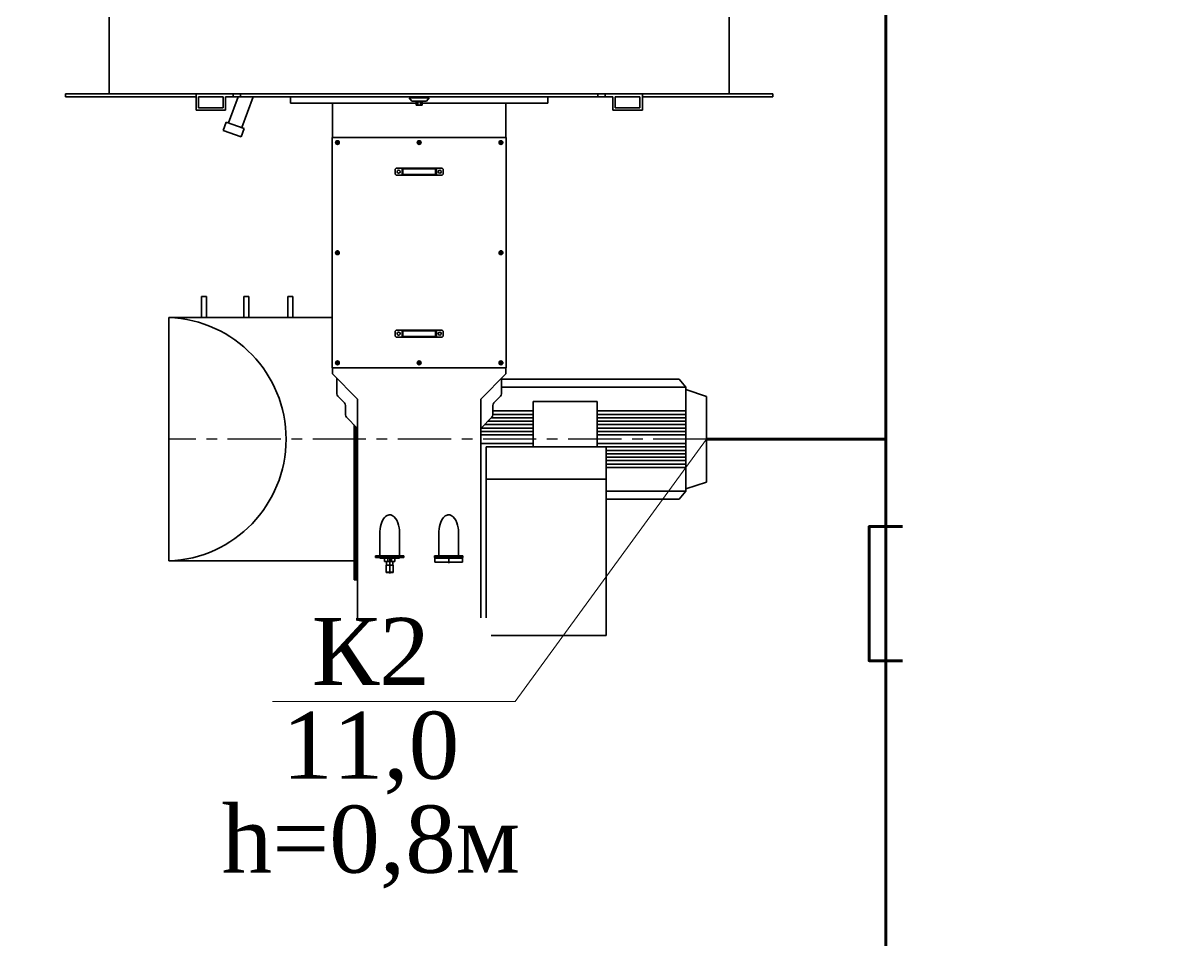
# Model space of a CAD drawing. Header units: millimetres. Extents: x 196 to 2027204, y -221452 to 153872.
# Tile 18 of 256: x 1105223 to 1108677, y -205782 to -203054. Entities that reach past the tile are written whole.
import ezdxf
from ezdxf import colors
from ezdxf.entities.mleader import LeaderData, LeaderLine
from ezdxf.math import Vec2, Vec3

# ---------------------------------------------------------------- set-up
doc = ezdxf.new("R2010")
doc.units = ezdxf.units.MM
doc.linetypes.add('CENTER', pattern=[50.8, 31.75, -6.35, 6.35, -6.35])
for name, color, linetype, lineweight in [('00_Основной', 163, 'Continuous', 40), ('Основной текст', 7, 'Continuous', 30), ('Эл.линия силовых сетей', 1, 'Continuous', 50), ('электрика', 1, 'Continuous', 140)]:
    doc.layers.add(name, color=color, linetype=linetype, lineweight=lineweight)
doc.styles.add('Times New Roman', font='times.ttf')
doc.styles.add('TXT', font='txt.shx', dxfattribs={"bigfont": 'GBCBIG.shx'})

# ---------------------------------------------------------------- blocks, each defined once
blk = doc.blocks.new('_None')
blk = doc.blocks.new('Лоток')
at = {"layer": 'Эл.линия силовых сетей', "color": 85, "lineweight": 50, "ltscale": 50}
blk.add_lwpolyline([(-200, 100), (-200, 0), (200, 0), (200, 100)], dxfattribs=at)

msp = doc.modelspace()

# ---------------------------------------------------------------- linework, layer by layer
at = {"color": 252, "linetype": 'CENTER', "lineweight": 25, "ltscale": 5}
msp.add_line((1107262.1, -204295, -0.1), (1105658, -204295, -0.1), dxfattribs=at)
at = {"layer": '00_Основной', "lineweight": 30, "ltscale": 10}
for p, q in [((1105479.5, -203264.4, -0.1), (1105479.5, -203035.7, -0.1)), ((1107330.1, -203264.4, -0.1), (1107330.1, -203035.7, -0.1)), ((1105479.5, -203264.4, -0.1), (1105479.5, -203066.1, -0.1)), ((1107330.1, -203264.4, -0.1), (1107330.1, -203066.1, -0.1)), ((1105349.4, -203273.2, -0.1), (1105349.4, -203264.4, -0.1)), ((1105739, -203264.4, -0.1), (1105349.4, -203264.4, -0.1)), ((1105739, -203273.2, -0.1), (1105739, -203264.4, -0.1)), ((1105849.8, -203264.4, -0.1), (1105739, -203264.4, -0.1)), ((1105849.8, -203273.2, -0.1), (1105849.8, -203264.4, -0.1)), ((1105871.8, -203264.4, -0.1), (1105849.8, -203264.4, -0.1)), ((1105871.8, -203273.2, -0.1), (1105871.8, -203264.4, -0.1)), ((1107070.6, -203264.4, -0.1), (1105871.8, -203264.4, -0.1)), ((1106937.7, -203273.2, -0.1), (1106937.7, -203264.4, -0.1)), ((1106959.7, -203273.2, -0.1), (1106959.7, -203264.4, -0.1)), ((1107070.6, -203273.2, -0.1), (1107070.6, -203264.4, -0.1)), ((1107460.3, -203264.4, -0.1), (1107070.6, -203264.4, -0.1)), ((1107460.3, -203273.2, -0.1), (1107460.3, -203264.4, -0.1)), ((1105739, -203273.2, -0.1), (1105349.4, -203273.2, -0.1)), ((1105739, -203273.2, -0.1), (1105739, -203313.7, -0.1)), ((1105746, -203306.6, -0.1), (1105746, -203273.2, -0.1)), ((1105819.9, -203273.2, -0.1), (1105746, -203273.2, -0.1)), ((1105819.9, -203273.2, -0.1), (1105819.9, -203306.6, -0.1)), ((1105827, -203313.7, -0.1), (1105827, -203273.2, -0.1)), ((1105849.8, -203273.2, -0.1), (1105827, -203273.2, -0.1)), ((1105864.3, -203273.2, -0.1), (1105835.9, -203351.2, -0.1)), ((1105871.8, -203273.2, -0.1), (1105849.8, -203273.2, -0.1)), ((1106982.7, -203273.2, -0.1), (1105871.8, -203273.2, -0.1)), ((1105909.2, -203273.2, -0.1), (1105875.6, -203365.6, -0.1)), ((1106021.2, -203276.1, -0.1), (1106021.2, -203292.5, -0.1)), ((1106396.2, -203292.5, -0.1), (1106021.2, -203292.5, -0.1)), ((1106146.5, -203292.5, -0.1), (1106146.5, -203394.8, -0.1)), ((1106383, -203286.3, -0.1), (1106375.2, -203277, -0.1)), ((1106434.1, -203276.3, -0.1), (1106375.5, -203276.3, -0.1)), ((1106426, -203286.7, -0.1), (1106383.6, -203286.7, -0.1)), ((1106394.5, -203286.7, -0.1), (1106415.2, -203286.7, -0.1)), ((1106394.5, -203286.7, -0.1), (1106394.5, -203288.4, -0.1)), ((1106394.5, -203288.4, -0.1), (1106415.2, -203288.4, -0.1)), ((1106396.2, -203289, -0.1), (1106397.4, -203288.4, -0.1)), ((1106396.2, -203289, -0.1), (1106396.2, -203298.2, -0.1)), ((1106396.2, -203298.2, -0.1), (1106397.4, -203298.9, -0.1)), ((1106412.2, -203288.4, -0.1), (1106397.4, -203288.4, -0.1)), ((1106412.2, -203298.9, -0.1), (1106397.4, -203298.9, -0.1)), ((1106400.5, -203289, -0.1), (1106400.5, -203298.2, -0.1)), ((1106409.1, -203289, -0.1), (1106409.1, -203298.2, -0.1)), ((1106413.4, -203289, -0.1), (1106412.2, -203288.4, -0.1)), ((1106413.4, -203298.2, -0.1), (1106412.2, -203298.9, -0.1)), ((1106413.4, -203289, -0.1), (1106413.4, -203298.2, -0.1)), ((1106788.4, -203292.5, -0.1), (1106413.4, -203292.5, -0.1)), ((1106415.2, -203286.7, -0.1), (1106415.2, -203288.4, -0.1)), ((1106426.6, -203286.3, -0.1), (1106434.4, -203277, -0.1)), ((1106663.1, -203394.8, -0.1), (1106663.1, -203292.5, -0.1)), ((1106788.4, -203276.1, -0.1), (1106788.4, -203292.5, -0.1)), ((1106982.7, -203313.7, -0.1), (1106982.7, -203273.2, -0.1)), ((1106989.7, -203273.2, -0.1), (1106989.7, -203306.6, -0.1)), ((1107063.6, -203273.2, -0.1), (1106989.7, -203273.2, -0.1)), ((1107063.6, -203306.6, -0.1), (1107063.6, -203273.2, -0.1)), ((1107070.6, -203273.2, -0.1), (1107070.6, -203313.7, -0.1)), ((1107460.3, -203273.2, -0.1), (1107070.6, -203273.2, -0.1)), ((1105739, -203313.7, -0.1), (1105827, -203313.7, -0.1)), ((1105819.9, -203306.6, -0.1), (1105746, -203306.6, -0.1)), ((1107070.6, -203313.7, -0.1), (1106982.7, -203313.7, -0.1)), ((1106989.7, -203306.6, -0.1), (1107063.6, -203306.6, -0.1)), ((1105829.3, -203348.8, -0.1), (1105820.3, -203373.6, -0.1)), ((1105829.3, -203348.8, -0.1), (1105882.2, -203368, -0.1)), ((1105882.2, -203368, -0.1), (1105873.2, -203392.8, -0.1)), ((1105873.2, -203392.8, -0.1), (1105820.3, -203373.6, -0.1)), ((1106146.5, -203394.8, -0.1), (1106145.5, -203394.8, -0.1)), ((1106146.5, -203394.8, -0.1), (1106663.1, -203394.8, -0.1)), ((1106160.8, -203403.9, -0.1), (1106160.8, -203416.3, -0.1)), ((1106404.8, -203403.9, -0.1), (1106404.8, -203416.3, -0.1)), ((1106648.8, -203403.9, -0.1), (1106648.8, -203416.3, -0.1)), ((1106663.1, -203394.8, -0.1), (1106664.1, -203394.8, -0.1)), ((1106154.6, -203410.1, -0.1), (1106167, -203410.1, -0.1)), ((1106398.6, -203410.1, -0.1), (1106411, -203410.1, -0.1)), ((1106642.6, -203410.1, -0.1), (1106655, -203410.1, -0.1)), ((1106336.3, -203486.8, -0.1), (1106333.2, -203489.9, -0.1)), ((1106333.2, -203489.9, -0.1), (1106333.2, -203504.2, -0.1)), ((1106336.3, -203507.3, -0.1), (1106333.2, -203504.2, -0.1)), ((1106336.3, -203486.8, -0.1), (1106404.8, -203486.8, -0.1)), ((1106336.3, -203507.3, -0.1), (1106404.8, -203507.3, -0.1)), ((1106353.7, -203486.8, -0.1), (1106353.7, -203507.3, -0.1)), ((1106353.7, -203486.8, -0.1), (1106355.7, -203488.9, -0.1)), ((1106355.7, -203505.3, -0.1), (1106353.7, -203507.3, -0.1)), ((1106355.7, -203488.9, -0.1), (1106404.8, -203488.9, -0.1)), ((1106355.7, -203488.9, -0.1), (1106355.7, -203505.3, -0.1)), ((1106355.7, -203505.3, -0.1), (1106404.8, -203505.3, -0.1)), ((1106473.3, -203486.8, -0.1), (1106404.8, -203486.8, -0.1)), ((1106453.9, -203488.9, -0.1), (1106404.8, -203488.9, -0.1)), ((1106453.9, -203505.3, -0.1), (1106404.8, -203505.3, -0.1)), ((1106473.3, -203507.3, -0.1), (1106404.8, -203507.3, -0.1)), ((1106453.9, -203488.9, -0.1), (1106456, -203486.8, -0.1)), ((1106453.9, -203488.9, -0.1), (1106453.9, -203505.3, -0.1)), ((1106453.9, -203505.3, -0.1), (1106456, -203507.3, -0.1)), ((1106456, -203486.8, -0.1), (1106456, -203507.3, -0.1)), ((1106473.3, -203486.8, -0.1), (1106476.4, -203489.9, -0.1)), ((1106473.3, -203507.3, -0.1), (1106476.4, -203504.2, -0.1)), ((1106476.4, -203489.9, -0.1), (1106476.4, -203504.2, -0.1)), ((1106167, -203738.6, -0.1), (1106154.6, -203738.6, -0.1)), ((1106160.8, -203732.4, -0.1), (1106160.8, -203744.8, -0.1)), ((1106642.6, -203738.6, -0.1), (1106655, -203738.6, -0.1)), ((1106648.8, -203732.4, -0.1), (1106648.8, -203744.8, -0.1)), ((1105755.2, -203931.8, -0.1), (1105755.2, -203869.2, -0.1)), ((1105755.2, -203869.2, -0.1), (1105770.6, -203869.2, -0.1)), ((1105770.6, -203931.8, -0.1), (1105770.6, -203869.2, -0.1)), ((1105881.6, -203931.8, -0.1), (1105881.6, -203869.2, -0.1)), ((1105881.6, -203869.2, -0.1), (1105896.9, -203869.2, -0.1)), ((1105896.9, -203931.8, -0.1), (1105896.9, -203869.2, -0.1)), ((1106012.5, -203931.8, -0.1), (1106012.5, -203869.2, -0.1)), ((1106012.5, -203869.2, -0.1), (1106027.8, -203869.2, -0.1)), ((1106027.8, -203931.8, -0.1), (1106027.8, -203869.2, -0.1)), ((1105658, -203931.8, -0.1), (1105658, -204658.2, -0.1)), ((1106145.5, -203931.8, -0.1), (1105658, -203931.8, -0.1)), ((1106336.3, -203969.9, -0.1), (1106333.2, -203973, -0.1)), ((1106333.2, -203987.3, -0.1), (1106333.2, -203973, -0.1)), ((1106336.3, -203990.3, -0.1), (1106333.2, -203987.3, -0.1)), ((1106336.3, -203969.9, -0.1), (1106404.8, -203969.9, -0.1)), ((1106336.3, -203990.3, -0.1), (1106404.8, -203990.3, -0.1)), ((1106353.7, -203990.3, -0.1), (1106353.7, -203969.9, -0.1)), ((1106355.7, -203971.9, -0.1), (1106353.7, -203969.9, -0.1)), ((1106353.7, -203990.3, -0.1), (1106355.7, -203988.3, -0.1)), ((1106355.7, -203971.9, -0.1), (1106404.8, -203971.9, -0.1)), ((1106355.7, -203988.3, -0.1), (1106355.7, -203971.9, -0.1)), ((1106355.7, -203988.3, -0.1), (1106404.8, -203988.3, -0.1)), ((1106473.3, -203969.9, -0.1), (1106404.8, -203969.9, -0.1)), ((1106453.9, -203971.9, -0.1), (1106404.8, -203971.9, -0.1)), ((1106453.9, -203988.3, -0.1), (1106404.8, -203988.3, -0.1)), ((1106473.3, -203990.3, -0.1), (1106404.8, -203990.3, -0.1)), ((1106453.9, -203971.9, -0.1), (1106456, -203969.9, -0.1)), ((1106453.9, -203988.3, -0.1), (1106453.9, -203971.9, -0.1)), ((1106453.9, -203988.3, -0.1), (1106456, -203990.3, -0.1)), ((1106456, -203990.3, -0.1), (1106456, -203969.9, -0.1)), ((1106473.3, -203969.9, -0.1), (1106476.4, -203973, -0.1)), ((1106473.3, -203990.3, -0.1), (1106476.4, -203987.3, -0.1)), ((1106476.4, -203987.3, -0.1), (1106476.4, -203973, -0.1)), ((1106160.8, -204073.3, -0.1), (1106160.8, -204060.9, -0.1)), ((1106404.8, -204073.3, -0.1), (1106404.8, -204060.9, -0.1)), ((1106648.8, -204073.3, -0.1), (1106648.8, -204060.9, -0.1)), ((1106664.1, -204082.4, -0.1), (1106145.5, -204082.4, -0.1)), ((1106146.5, -204099.9, -0.1), (1106146.5, -204082.4, -0.1)), ((1106154.6, -204067.1, -0.1), (1106167, -204067.1, -0.1)), ((1106398.6, -204067.1, -0.1), (1106411, -204067.1, -0.1)), ((1106642.6, -204067.1, -0.1), (1106655, -204067.1, -0.1)), ((1106663.1, -204099.9, -0.1), (1106663.1, -204082.4, -0.1)), ((1106220.7, -204175.3, -0.1), (1106146.5, -204099.9, -0.1)), ((1106159.3, -204112.9, -0.1), (1106159.3, -204159.7, -0.1)), ((1106663.1, -204099.9, -0.1), (1106588.9, -204175.3, -0.1)), ((1106650.3, -204112.9, -0.1), (1106650.3, -204159.7, -0.1)), ((1106650.3, -204116, -0.1), (1106900.8, -204116, -0.1)), ((1106900.8, -204116, -0.1), (1107180.5, -204116, -0.1)), ((1107180.5, -204116, -0.1), (1107200.7, -204139.6, -0.1)), ((1106162.2, -204166.9, -0.1), (1106181.9, -204186.9, -0.1)), ((1106647.4, -204166.9, -0.1), (1106627.7, -204186.9, -0.1)), ((1106900.8, -204139.6, -0.1), (1106650.3, -204139.6, -0.1)), ((1107200.7, -204139.6, -0.1), (1106900.8, -204139.6, -0.1)), ((1107200.7, -204139.6, -0.1), (1107200.7, -204146.7, -0.1)), ((1107200.7, -204146.7, -0.1), (1107262.1, -204167.1, -0.1)), ((1107200.7, -204146.7, -0.1), (1107200.7, -204295, -0.1)), ((1107262.1, -204167.1, -0.1), (1107262.1, -204295, -0.1)), ((1106184.9, -204194.1, -0.1), (1106184.9, -204222.2, -0.1)), ((1106220.7, -204175.3, -0.1), (1106220.7, -204545.5, -0.1)), ((1106588.9, -204175.3, -0.1), (1106588.9, -204545.5, -0.1)), ((1106624.7, -204194.1, -0.1), (1106624.7, -204222.2, -0.1)), ((1106744.9, -204318, -0.1), (1106744.9, -204182.1, -0.1)), ((1106744.9, -204182.1, -0.1), (1106935.6, -204182.1, -0.1)), ((1106935.6, -204182.1, -0.1), (1106935.6, -204318, -0.1)), ((1106187.8, -204229.4, -0.1), (1106220.7, -204262.8, -0.1)), ((1106621.8, -204229.4, -0.1), (1106588.9, -204262.8, -0.1)), ((1106744.9, -204231.1, -0.1), (1106620.1, -204231.1, -0.1)), ((1106744.9, -204210.6, -0.1), (1106624.7, -204210.6, -0.1)), ((1106744.9, -204220.8, -0.1), (1106624.7, -204220.8, -0.1)), ((1107200.7, -204210.6, -0.1), (1106935.6, -204210.6, -0.1)), ((1107200.7, -204220.8, -0.1), (1106935.6, -204220.8, -0.1)), ((1107200.7, -204231.1, -0.1), (1106935.6, -204231.1, -0.1)), ((1106210.4, -204252.4, -0.1), (1106210.4, -204714.4, -0.1)), ((1106215.6, -204714.4, -0.1), (1106215.6, -204257.6, -0.1)), ((1106744.9, -204261.8, -0.1), (1106590, -204261.8, -0.1)), ((1106744.9, -204251.5, -0.1), (1106600, -204251.5, -0.1)), ((1106744.9, -204241.3, -0.1), (1106610.1, -204241.3, -0.1)), ((1107200.7, -204241.3, -0.1), (1106935.6, -204241.3, -0.1)), ((1107200.7, -204251.5, -0.1), (1106935.6, -204251.5, -0.1)), ((1107200.7, -204261.8, -0.1), (1106935.6, -204261.8, -0.1)), ((1106220.7, -204286.6, -0.1), (1106220.7, -204714.4, -0.1)), ((1106744.9, -204272, -0.1), (1106588.9, -204272, -0.1)), ((1106744.9, -204282.2, -0.1), (1106588.9, -204282.2, -0.1)), ((1107200.7, -204272, -0.1), (1106935.6, -204272, -0.1)), ((1107200.7, -204282.2, -0.1), (1106935.6, -204282.2, -0.1)), ((1107200.7, -204443.3, -0.1), (1107200.7, -204295, -0.1)), ((1107262.1, -204422.9, -0.1), (1107262.1, -204295, -0.1)), ((1106744.9, -204307.8, -0.1), (1106588.9, -204307.8, -0.1)), ((1106962.3, -204317.7, -0.1), (1106604.3, -204317.7, -0.1)), ((1106604.3, -204880.8, -0.1), (1106604.3, -204317.7, -0.1)), ((1106839, -204318, -0.1), (1106683.1, -204318, -0.1)), ((1107200.7, -204307.8, -0.1), (1106935.6, -204307.8, -0.1)), ((1107200.7, -204318, -0.1), (1106935.6, -204318, -0.1)), ((1106962.3, -204880.8, -0.1), (1106962.3, -204317.7, -0.1)), ((1107200.7, -204328.2, -0.1), (1106962.3, -204328.2, -0.1)), ((1107200.7, -204338.5, -0.1), (1106962.3, -204338.5, -0.1)), ((1107200.7, -204348.7, -0.1), (1106962.3, -204348.7, -0.1)), ((1107200.7, -204358.9, -0.1), (1106962.3, -204358.9, -0.1)), ((1107200.7, -204369.2, -0.1), (1106962.3, -204369.2, -0.1)), ((1107200.7, -204379.4, -0.1), (1106962.3, -204379.4, -0.1)), ((1106962.3, -204414.2, -0.1), (1106604.3, -204414.2, -0.1)), ((1107200.7, -204443.3, -0.1), (1107262.1, -204422.9, -0.1)), ((1107200.7, -204450.4, -0.1), (1107200.7, -204443.3, -0.1)), ((1107200.7, -204450.4, -0.1), (1106962.3, -204450.4, -0.1)), ((1106962.3, -204474, -0.1), (1107180.5, -204474, -0.1)), ((1107180.5, -204474, -0.1), (1107200.7, -204450.4, -0.1)), ((1106290.9, -204548.7, -0.1), (1106293.2, -204542.2, -0.1)), ((1106293.2, -204542.2, -0.1), (1106296.3, -204536, -0.1)), ((1106296.3, -204536, -0.1), (1106298.6, -204532.2, -0.1)), ((1106298.6, -204532.2, -0.1), (1106301.4, -204528.6, -0.1)), ((1106301.4, -204528.6, -0.1), (1106304.6, -204525.3, -0.1)), ((1106304.6, -204525.3, -0.1), (1106306.8, -204523.6, -0.1)), ((1106306.8, -204523.6, -0.1), (1106309.2, -204522.2, -0.1)), ((1106309.2, -204522.2, -0.1), (1106311.9, -204521.1, -0.1)), ((1106311.9, -204521.1, -0.1), (1106314.8, -204520.4, -0.1)), ((1106314.8, -204520.4, -0.1), (1106317.4, -204520.3, -0.1)), ((1106317.4, -204520.3, -0.1), (1106320.1, -204520.6, -0.1)), ((1106320.1, -204520.6, -0.1), (1106322.3, -204521.2, -0.1)), ((1106322.3, -204521.2, -0.1), (1106324.4, -204522.2, -0.1)), ((1106324.4, -204522.2, -0.1), (1106327.5, -204524.1, -0.1)), ((1106327.5, -204524.1, -0.1), (1106330.3, -204526.5, -0.1)), ((1106330.3, -204526.5, -0.1), (1106334.5, -204531.4, -0.1)), ((1106334.5, -204531.4, -0.1), (1106337.8, -204536.8, -0.1)), ((1106337.8, -204536.8, -0.1), (1106341.1, -204544, -0.1)), ((1106341.1, -204544, -0.1), (1106343.5, -204551.5, -0.1)), ((1106466.9, -204548.7, -0.1), (1106469.2, -204542.2, -0.1)), ((1106469.2, -204542.2, -0.1), (1106472.2, -204536, -0.1)), ((1106472.2, -204536, -0.1), (1106474.6, -204532.2, -0.1)), ((1106474.6, -204532.2, -0.1), (1106477.3, -204528.6, -0.1)), ((1106477.3, -204528.6, -0.1), (1106480.6, -204525.3, -0.1)), ((1106480.6, -204525.3, -0.1), (1106482.8, -204523.6, -0.1)), ((1106482.8, -204523.6, -0.1), (1106485.2, -204522.2, -0.1)), ((1106485.2, -204522.2, -0.1), (1106487.9, -204521.1, -0.1)), ((1106487.9, -204521.1, -0.1), (1106490.7, -204520.4, -0.1)), ((1106490.7, -204520.4, -0.1), (1106493.4, -204520.3, -0.1)), ((1106493.4, -204520.3, -0.1), (1106496.1, -204520.6, -0.1)), ((1106496.1, -204520.6, -0.1), (1106498.3, -204521.2, -0.1)), ((1106498.3, -204521.2, -0.1), (1106500.3, -204522.2, -0.1)), ((1106500.3, -204522.2, -0.1), (1106503.5, -204524.1, -0.1)), ((1106503.5, -204524.1, -0.1), (1106506.3, -204526.5, -0.1)), ((1106506.3, -204526.5, -0.1), (1106510.4, -204531.4, -0.1)), ((1106510.4, -204531.4, -0.1), (1106513.8, -204536.8, -0.1)), ((1106513.8, -204536.8, -0.1), (1106517.1, -204544, -0.1)), ((1106517.1, -204544, -0.1), (1106519.5, -204551.5, -0.1)), ((1106287.7, -204570.5, -0.1), (1106288.2, -204562, -0.1)), ((1106287.7, -204570.7, -0.1), (1106287.7, -204570.5, -0.1)), ((1106287.7, -204570.7, -0.1), (1106287.7, -204642.8, -0.1)), ((1106288.2, -204562, -0.1), (1106289.2, -204555.4, -0.1)), ((1106289.2, -204555.4, -0.1), (1106290.9, -204548.7, -0.1)), ((1106343.5, -204551.5, -0.1), (1106345.1, -204559.1, -0.1)), ((1106345.1, -204559.1, -0.1), (1106345.8, -204564.9, -0.1)), ((1106345.8, -204564.9, -0.1), (1106346, -204570.7, -0.1)), ((1106346, -204642.8, -0.1), (1106346, -204570.7, -0.1)), ((1106463.6, -204570.5, -0.1), (1106464.1, -204562, -0.1)), ((1106463.6, -204570.7, -0.1), (1106463.6, -204570.5, -0.1)), ((1106463.6, -204570.7, -0.1), (1106463.6, -204642.8, -0.1)), ((1106464.1, -204562, -0.1), (1106465.2, -204555.4, -0.1)), ((1106465.2, -204555.4, -0.1), (1106466.9, -204548.7, -0.1)), ((1106519.5, -204551.5, -0.1), (1106521, -204559.1, -0.1)), ((1106521, -204559.1, -0.1), (1106521.7, -204564.9, -0.1)), ((1106521.7, -204564.9, -0.1), (1106521.9, -204570.7, -0.1)), ((1106521.9, -204642.8, -0.1), (1106521.9, -204570.7, -0.1)), ((1106274.9, -204642.8, -0.1), (1106274.9, -204647.9, -0.1)), ((1106358.8, -204642.8, -0.1), (1106274.9, -204642.8, -0.1)), ((1106358.8, -204647.9, -0.1), (1106274.9, -204647.9, -0.1)), ((1106287.2, -204647.9, -0.1), (1106287.2, -204650, -0.1)), ((1106346.5, -204647.9, -0.1), (1106287.2, -204647.9, -0.1)), ((1106287.2, -204650, -0.1), (1106287.9, -204650, -0.1)), ((1106287.9, -204650, -0.1), (1106299.6, -204650, -0.1)), ((1106299.6, -204647.9, -0.1), (1106299.6, -204650, -0.1)), ((1106299.6, -204650, -0.1), (1106302.3, -204650, -0.1)), ((1106301.5, -204660.2, -0.1), (1106301.5, -204650, -0.1)), ((1106302.3, -204647.9, -0.1), (1106302.3, -204650, -0.1)), ((1106302.3, -204650, -0.1), (1106331.4, -204650, -0.1)), ((1106311.7, -204650, -0.1), (1106311.7, -204660.2, -0.1)), ((1106321.9, -204650, -0.1), (1106311.7, -204650, -0.1)), ((1106316.8, -204696, -0.1), (1106316.8, -204642.4, -0.1)), ((1106321.9, -204660.2, -0.1), (1106321.9, -204650, -0.1)), ((1106331.4, -204647.9, -0.1), (1106331.4, -204650, -0.1)), ((1106331.4, -204650, -0.1), (1106334.1, -204650, -0.1)), ((1106332.2, -204650, -0.1), (1106332.2, -204660.2, -0.1)), ((1106334.1, -204647.9, -0.1), (1106334.1, -204650, -0.1)), ((1106334.1, -204650, -0.1), (1106345.7, -204650, -0.1)), ((1106345.7, -204650, -0.1), (1106346.5, -204650, -0.1)), ((1106346.5, -204650, -0.1), (1106346.5, -204647.9, -0.1)), ((1106358.8, -204647.9, -0.1), (1106358.8, -204642.8, -0.1)), ((1106450.8, -204642.8, -0.1), (1106450.8, -204647.9, -0.1)), ((1106534.7, -204642.8, -0.1), (1106450.8, -204642.8, -0.1)), ((1106534.7, -204647.9, -0.1), (1106450.8, -204647.9, -0.1)), ((1106451.9, -204647.9, -0.1), (1106451.9, -204649.5, -0.1)), ((1106451.9, -204647.9, -0.1), (1106533.7, -204647.9, -0.1)), ((1106451.9, -204649.5, -0.1), (1106451.9, -204661.7, -0.1)), ((1106451.9, -204649.5, -0.1), (1106533.7, -204649.5, -0.1)), ((1106492.8, -204664.8, -0.1), (1106492.8, -204642.3, -0.1)), ((1106533.7, -204649.5, -0.1), (1106533.7, -204647.9, -0.1)), ((1106533.7, -204661.7, -0.1), (1106533.7, -204649.5, -0.1)), ((1106534.7, -204647.9, -0.1), (1106534.7, -204642.8, -0.1)), ((1106210.4, -204658.2, -0.1), (1105658, -204658.2, -0.1)), ((1106311.7, -204660.2, -0.1), (1106301.5, -204660.2, -0.1)), ((1106306.6, -204670.4, -0.1), (1106306.6, -204691.9, -0.1)), ((1106327.1, -204670.4, -0.1), (1106306.6, -204670.4, -0.1)), ((1106307.6, -204660.2, -0.1), (1106307.6, -204670.4, -0.1)), ((1106321.9, -204660.2, -0.1), (1106311.7, -204660.2, -0.1)), ((1106332.2, -204660.2, -0.1), (1106321.9, -204660.2, -0.1)), ((1106326, -204670.4, -0.1), (1106326, -204660.2, -0.1)), ((1106327.1, -204691.9, -0.1), (1106327.1, -204670.4, -0.1)), ((1106451.9, -204661.7, -0.1), (1106533.7, -204661.7, -0.1)), ((1106220.7, -204714.4, -0.1), (1106210.4, -204714.4, -0.1)), ((1106306.6, -204691.9, -0.1), (1106327.1, -204691.9, -0.1)), ((1106326, -204692.9, -0.1), (1106307.6, -204692.9, -0.1)), ((1106220.7, -204880.8, -0.1), (1106588.9, -204880.8, -0.1)), ((1106604.3, -204880.8, -0.1), (1106962.3, -204880.8, -0.1))]:
    msp.add_line(p, q, dxfattribs=at)
at = {"layer": '00_Основной', "lineweight": 30, "ltscale": 10, "elevation": -0.1}
for points in [[(1106163.4, -203408.6), (1106160.8, -203407.2), (1106158.3, -203408.6), (1106158.3, -203411.6), (1106160.8, -203413.1), (1106163.4, -203411.6)], [(1106407.4, -203408.6), (1106404.8, -203407.2), (1106402.3, -203408.6), (1106402.3, -203411.6), (1106404.8, -203413.1), (1106407.4, -203411.6)], [(1106651.3, -203408.6), (1106648.8, -203407.2), (1106646.2, -203408.6), (1106646.2, -203411.6), (1106648.8, -203413.1), (1106651.3, -203411.6)], [(1106158.3, -203737.1), (1106160.8, -203735.6), (1106163.4, -203737.1), (1106163.4, -203740.1), (1106160.8, -203741.5), (1106158.3, -203740.1)], [(1106651.3, -203737.1), (1106648.8, -203735.6), (1106646.2, -203737.1), (1106646.2, -203740.1), (1106648.8, -203741.5), (1106651.3, -203740.1)], [(1106163.4, -204068.5), (1106160.8, -204070), (1106158.3, -204068.5), (1106158.3, -204065.6), (1106160.8, -204064.1), (1106163.4, -204065.6)], [(1106407.4, -204068.5), (1106404.8, -204070), (1106402.3, -204068.5), (1106402.3, -204065.6), (1106404.8, -204064.1), (1106407.4, -204065.6)], [(1106651.3, -204068.5), (1106648.8, -204070), (1106646.2, -204068.5), (1106646.2, -204065.6), (1106648.8, -204064.1), (1106651.3, -204065.6)]]:
    msp.add_lwpolyline(points, close=True, dxfattribs=at)
at = {"layer": '00_Основной', "lineweight": 30, "ltscale": 10}
for centre, radius in [((1106160.8, -203410.1, -0.1), 5.63), ((1106160.8, -203410.1, -0.1), 5.11), ((1106160.8, -203410.1, -0.1), 4.6), ((1106404.8, -203410.1, -0.1), 5.63), ((1106404.8, -203410.1, -0.1), 5.11), ((1106404.8, -203410.1, -0.1), 4.6), ((1106648.8, -203410.1, -0.1), 5.63), ((1106648.8, -203410.1, -0.1), 5.11), ((1106648.8, -203410.1, -0.1), 4.6), ((1106343.4, -203497.1, -0.1), 4.6), ((1106466.2, -203497.1, -0.1), 4.6), ((1106160.8, -203738.6, -0.1), 5.63), ((1106160.8, -203738.6, -0.1), 5.11), ((1106160.8, -203738.6, -0.1), 4.6), ((1106648.8, -203738.6, -0.1), 5.63), ((1106648.8, -203738.6, -0.1), 5.11), ((1106648.8, -203738.6, -0.1), 4.6), ((1106343.4, -203980.1, -0.1), 4.6), ((1106466.2, -203980.1, -0.1), 4.6), ((1106160.8, -204067.1, -0.1), 5.63), ((1106160.8, -204067.1, -0.1), 5.11), ((1106160.8, -204067.1, -0.1), 4.6), ((1106404.8, -204067.1, -0.1), 5.63), ((1106404.8, -204067.1, -0.1), 5.11), ((1106404.8, -204067.1, -0.1), 4.6), ((1106648.8, -204067.1, -0.1), 5.63), ((1106648.8, -204067.1, -0.1), 5.11), ((1106648.8, -204067.1, -0.1), 4.6)]:
    msp.add_circle(centre, radius, dxfattribs=at)
for centre, radius, start, end in [((1106375.5, -203276.7, -0.1), 0.431, 90, 219.8056), ((1106383.6, -203285.8, -0.1), 0.863, 219.8056, 270), ((1106398.4, -203292.3, -0.1), 3.94, 57.4412, 123.7046), ((1106398.4, -203295, -0.1), 3.94, 236.2954, 302.0856), ((1106404.8, -203303.9, -0.1), 15.5, 73.9966, 106.0034), ((1106404.8, -203283.4, -0.1), 15.5, 253.9966, 286.0034), ((1106411.2, -203292.3, -0.1), 3.94, 56.2954, 122.0856), ((1106411.2, -203295, -0.1), 3.94, 237.9144, 303.7046), ((1106426, -203285.8, -0.1), 0.863, 270, 320.1944), ((1106434.1, -203276.7, -0.1), 0.431, 320.1944, 90), ((1105644.3, -204295, -0.1), 363.4, 272.169, 87.831), ((1106169.5, -204159.7, -0.1), 10.2, 180, 224.5337), ((1106640.1, -204159.7, -0.1), 10.2, 315.4663, 0), ((1106174.6, -204194.1, -0.1), 10.2, 0, 44.5337), ((1106635, -204194.1, -0.1), 10.2, 135.4663, 180), ((1106195.1, -204222.2, -0.1), 10.2, 180, 224.5337), ((1106614.5, -204222.2, -0.1), 10.2, 315.4663, 0), ((1106307.6, -204691.9, -0.1), 1.02, 180, 270), ((1106326, -204691.9, -0.1), 1.02, 270, 0)]:
    msp.add_arc(centre, radius, start, end, dxfattribs=at)
for points, knots in [([(1106145.5, -204082.4, -0.1), (1106145.5, -204068.5, -0.1), (1106145.5, -204054.5, -0.1), (1106145.5, -204023.2, -0.1), (1106145.5, -204005.8, -0.1), (1106145.5, -203964.8, -0.1), (1106145.5, -203941.1, -0.1), (1106145.5, -203893.8, -0.1), (1106145.5, -203870.1, -0.1), (1106145.5, -203828.6, -0.1), (1106145.5, -203810.8, -0.1), (1106145.5, -203775.1, -0.1), (1106145.5, -203757.3, -0.1), (1106145.5, -203736.3, -0.1), (1106145.5, -203733.1, -0.1), (1106145.5, -203723.4, -0.1), (1106145.5, -203717, -0.1), (1106145.5, -203707.7, -0.1), (1106145.5, -203704.8, -0.1), (1106145.5, -203696.2, -0.1), (1106145.5, -203690.4, -0.1), (1106145.5, -203679, -0.1), (1106145.5, -203673.2, -0.1), (1106145.5, -203656, -0.1), (1106145.5, -203644.5, -0.1), (1106145.5, -203610.1, -0.1), (1106145.5, -203587.2, -0.1), (1106145.5, -203518.3, -0.1), (1106145.5, -203472.4, -0.1), (1106145.5, -203415.9, -0.1), (1106145.5, -203405.3, -0.1), (1106145.5, -203394.8, -0.1)], [0.149728, 0.149728, 0.149728, 0.149728, 0.1951476, 0.1951476, 0.2514104, 0.2514104, 0.3273786, 0.3273786, 0.4033467, 0.4033467, 0.460613, 0.460613, 0.5178793, 0.5178793, 0.5282788, 0.5282788, 0.5490777, 0.5490777, 0.5583566, 0.5583566, 0.5769143, 0.5769143, 0.5954721, 0.5954721, 0.6325876, 0.6325876, 0.7068186, 0.7068186, 0.8552806, 0.8552806, 0.8894652, 0.8894652, 0.8894652, 0.8894652]), ([(1106664.1, -204082.4, -0.1), (1106664.1, -204068.5, -0.1), (1106664.1, -204054.5, -0.1), (1106664.1, -204023.2, -0.1), (1106664.1, -204005.8, -0.1), (1106664.1, -203964.8, -0.1), (1106664.1, -203941.1, -0.1), (1106664.1, -203893.8, -0.1), (1106664.1, -203870.1, -0.1), (1106664.1, -203828.6, -0.1), (1106664.1, -203810.8, -0.1), (1106664.1, -203775.1, -0.1), (1106664.1, -203757.3, -0.1), (1106664.1, -203736.3, -0.1), (1106664.1, -203733.1, -0.1), (1106664.1, -203723.4, -0.1), (1106664.1, -203717, -0.1), (1106664.1, -203707.7, -0.1), (1106664.1, -203704.8, -0.1), (1106664.1, -203696.2, -0.1), (1106664.1, -203690.4, -0.1), (1106664.1, -203679, -0.1), (1106664.1, -203673.2, -0.1), (1106664.1, -203656, -0.1), (1106664.1, -203644.5, -0.1), (1106664.1, -203610.1, -0.1), (1106664.1, -203587.2, -0.1), (1106664.1, -203518.3, -0.1), (1106664.1, -203472.4, -0.1), (1106664.1, -203415.9, -0.1), (1106664.1, -203405.3, -0.1), (1106664.1, -203394.8, -0.1)], [0.149728, 0.149728, 0.149728, 0.149728, 0.1951477, 0.1951477, 0.2514104, 0.2514104, 0.3273786, 0.3273786, 0.4033467, 0.4033467, 0.460613, 0.460613, 0.5178793, 0.5178793, 0.5282788, 0.5282788, 0.5490777, 0.5490777, 0.5583566, 0.5583566, 0.5769143, 0.5769143, 0.5954721, 0.5954721, 0.6325876, 0.6325876, 0.7068186, 0.7068186, 0.8552806, 0.8552806, 0.8894652, 0.8894652, 0.8894652, 0.8894652])]:
    msp.add_open_spline(points, degree=3, knots=knots, dxfattribs=at)
for points, weights in [([(1106220.7, -204545.5, -0.1), (1106220.7, -204687.4, -0.1), (1106220.7, -204792.1, -0.1), (1106220.7, -204847.9, -0.1)], [0.514353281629, 0.495111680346, 0.495111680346, 0.514353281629]), ([(1106588.9, -204545.5, -0.1), (1106588.9, -204687.4, -0.1), (1106588.9, -204792.1, -0.1), (1106588.9, -204880.8, -0.1)], [0.514353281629, 0.495111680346, 0.495111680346, 0.514353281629]), ([(1106220.7, -204847.9, -0.1), (1106220.7, -204869.4, -0.1), (1106220.7, -204880.7, -0.1), (1106220.7, -204880.8, -0.1)], [0.514353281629, 0.500086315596, 0.491468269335, 0.488499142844])]:
    msp.add_rational_spline(points, weights, degree=3, dxfattribs=at)

# ---------------------------------------------------------------- block references
at = {"layer": 'Эл.линия силовых сетей', "color": 1, "lineweight": 30, "rotation": 270}
msp.add_blockref('Лоток', (1107747.2, -204755.7, -0.1), dxfattribs=at)

# ---------------------------------------------------------------- texts
at = {"layer": '00_Основной', "lineweight": 30, "ltscale": 10, "style": 'TXT'}
for rotation, p in [(270, (1106156.2, -203408.7, -0.1)), (270, (1106400.2, -203408.7, -0.1)), (270, (1106644.2, -203408.7, -0.1)), (90, (1106165.4, -203739.9, -0.1)), (270, (1106644.2, -203737.1, -0.1)), (90, (1106157.9, -204068.5, -0.1)), (90, (1106401.9, -204068.5, -0.1)), (90, (1106645.9, -204068.5, -0.1))]:
    msp.add_text('M6', height=1.69, rotation=rotation, dxfattribs=at).set_placement(p)
at = {"layer": 'электрика', "color": 0, "lineweight": 25, "insert": (1031891.3, -203601.7), "char_height": 250, "width": 1668.47, "attachment_point": 1, "style": 'Times New Roman'}
msp.add_mtext('\\pi-191.90052;{\\LВА47-100-3P}\\P\\pi529.62074;80А', dxfattribs=at)

# ---------------------------------------------------------------- next in the draw order: leaders
at = {"layer": 'Основной текст', "color": 6}
ml = msp.add_multileader_mtext('Standard', dxfattribs=at)
ml.set_content('\\A1;К2\\P11,0\\Ph=0,8м', color=6, style='Times New Roman')
ml.set_leader_properties(color=256, linetype='ByLayer', lineweight=13)
ml.set_arrow_properties(name='NONE')
ml.build(insert=Vec2(0, 0))
ml.multileader.update_dxf_attribs({"text_left_attachment_type": 6, "text_right_attachment_type": 6, "dogleg_length": 0, "arrow_head_size": 50})
ctx = ml.context
ctx.base_point, ctx.char_height, ctx.arrow_head_size, ctx.landing_gap_size, ctx.plane_origin = Vec3(1105829.3, -205077.2, -0.1), 200, 50, 0, Vec3(1098960.4, -202399.8, -0.1)
ctx.left_attachment, ctx.right_attachment, ctx.text_align_type = 6, 6, 1
notes = []
notes.append((ctx, [(1, (1, 1, 0), (1106691.2, -205077.2, -0.1), (-1, 0), 0, [(1, [(1107262.1, -204295, -0.1)], 0, [])])]))
ctx.mtext.insert, ctx.mtext.rotation, ctx.mtext.width, ctx.mtext.alignment, ctx.mtext.line_spacing_factor, ctx.mtext.flow_direction = Vec3(1106260.2, -204828, -0.1), 6.283185, 717.313, 2, 0.84, 5
ctx.mtext.has_bg_fill, ctx.mtext.bg_color, ctx.mtext.bg_scale_factor, ctx.mtext.bg_transparency, ctx.mtext.use_window_bg_color = 1, -1073741824, 1, 0, 1
for ctx, leaders in notes:
    for number, flags, end, landing, length, lines in leaders:
        leader = LeaderData()
        leader.index, (leader.has_last_leader_line, leader.has_dogleg_vector, leader.attachment_direction) = number, flags
        leader.last_leader_point, leader.dogleg_vector, leader.dogleg_length = Vec3(end), Vec3(landing), length
        for number, points, colour, breaks in lines:
            line = LeaderLine()
            line.index, line.vertices, line.color, line.breaks = number, Vec3.list(points), colors.encode_raw_color(colour), breaks
            leader.lines.append(line)
        ctx.leaders.append(leader)

# ---------------------------------------------------------------- next in the draw order: linework, layer by layer
at = {"layer": 'Эл.линия силовых сетей', "color": 1, "linetype": 'ByBlock', "lineweight": 50, "elevation": -0.1}
for points in [[(1107229.1, -200227.2), (1107797.2, -200227.2), (1107797.2, -208458.5), (1105411.2, -208458.5), (1102832.7, -208461.1)], [(1107262.1, -204295), (1107797.2, -204295), (1107797.2, -208458.5), (1104150.3, -208458.5)]]:
    msp.add_lwpolyline(points, dxfattribs=at)

doc.saveas('drawing.dxf')
